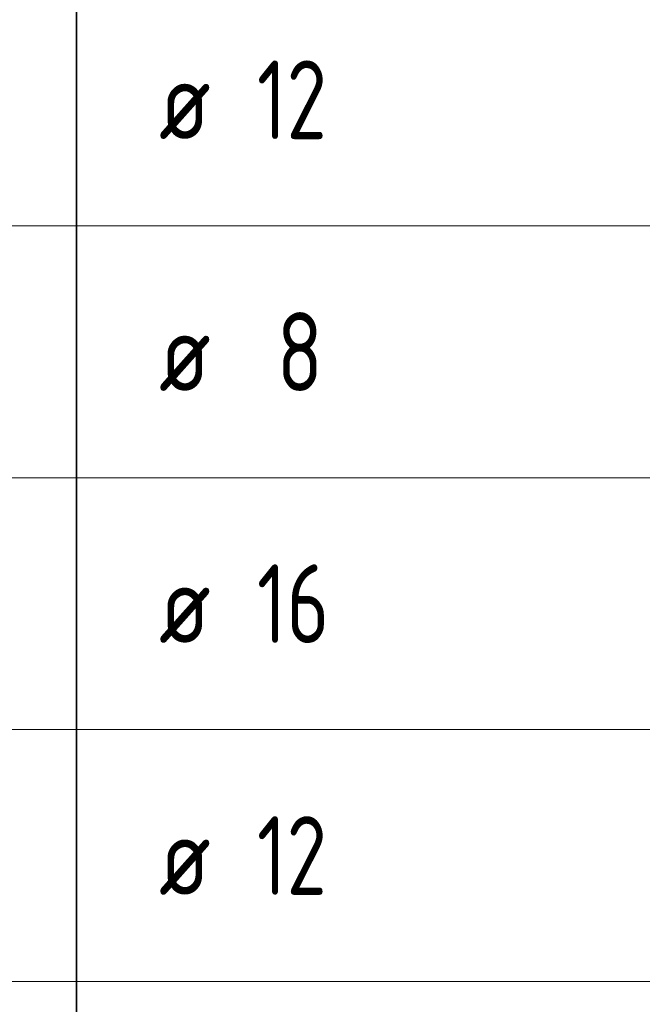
# Model space of a CAD drawing. Header units: metres. Extents: x -38 to 100, y -15 to 21.
# Tile 226 of 246: x 77.8 to 79.77, y 7.3 to 10.43. Entities that reach past the tile are written whole.
import ezdxf

# ---------------------------------------------------------------- set-up
doc = ezdxf.new("R2010")
doc.units = ezdxf.units.M
doc.layers.add('XR$5$Текст_ примечание', color=7, linetype='Continuous', lineweight=13)
doc.layers.add('XR$7$Текст_ примечание', color=7, linetype='Continuous', lineweight=13)
doc.styles.add('ISOCPEUR', font='txt')

msp = doc.modelspace()

# ---------------------------------------------------------------- linework, layer by layer
at = {"layer": 'XR$5$Текст_ примечание', "color": 7, "linetype": 'Continuous', "lineweight": 35, "transparency": 33554687}
for p, q in [((77.9757, 10.5764), (77.9757, 9.7764)), ((77.9757, 9.7764), (77.9757, 8.9764)), ((77.9757, 8.9764), (77.9757, 8.1764)), ((77.9757, 8.1764), (77.9757, 7.3764)), ((77.9757, 7.3764), (77.9757, 6.5764))]:
    msp.add_line(p, q, dxfattribs=at)
at = {"layer": 'XR$5$Текст_ примечание', "color": 7, "linetype": 'Continuous', "lineweight": 13, "transparency": 33554687}
for p, q in [((88.9757, 9.7764), (70.4757, 9.7764)), ((88.9757, 8.9764), (70.4757, 8.9764)), ((88.9757, 8.1764), (70.4757, 8.1764)), ((88.9757, 7.3764), (70.4757, 7.3764))]:
    msp.add_line(p, q, dxfattribs=at)
at = {"layer": 'XR$7$Текст_ примечание', "color": 7, "linetype": 'Continuous', "lineweight": 35, "transparency": 33554687}
for p, q in [((77.9757, 10.5764), (77.9757, 9.7764)), ((77.9757, 9.7764), (77.9757, 8.9764)), ((77.9757, 8.9764), (77.9757, 8.1764)), ((77.9757, 8.1764), (77.9757, 7.3764)), ((77.9757, 7.3764), (77.9757, 6.5764))]:
    msp.add_line(p, q, dxfattribs=at)
at = {"layer": 'XR$7$Текст_ примечание', "color": 7, "linetype": 'Continuous', "lineweight": 13, "transparency": 33554687}
for p, q in [((88.9757, 9.7764), (70.4757, 9.7764)), ((88.9757, 8.9764), (70.4757, 8.9764)), ((88.9757, 8.1764), (70.4757, 8.1764)), ((88.9757, 7.3764), (70.4757, 7.3764))]:
    msp.add_line(p, q, dxfattribs=at)

# ---------------------------------------------------------------- texts
at = {"layer": 'XR$5$Текст_ примечание', "color": 7, "linetype": 'Continuous', "lineweight": 35, "transparency": 33554687, "char_height": 0.25, "attachment_point": 7, "style": 'ISOCPEUR'}
for s, insert, width in [('\\W0.75;12', (78.5484, 10.0514), 0.393567), ('\\W0.82;ø', (78.2376, 10.0514), 0.327205), ('\\W0.78;8', (78.6109, 9.2514), 0.272006), ('\\W0.82;ø', (78.2376, 9.2514), 0.327205), ('\\W0.75;16', (78.5484, 8.4514), 0.393567), ('\\W0.82;ø', (78.2376, 8.4514), 0.327205), ('\\W0.75;12', (78.5484, 7.6514), 0.393567), ('\\W0.82;ø', (78.2376, 7.6514), 0.327205)]:
    msp.add_mtext(s, dxfattribs=dict(at, insert=insert, width=width))
at = {"layer": 'XR$7$Текст_ примечание', "color": 7, "linetype": 'Continuous', "lineweight": 35, "transparency": 33554687, "char_height": 0.25, "attachment_point": 7, "style": 'ISOCPEUR'}
for s, insert, width in [('\\W0.75;12', (78.5484, 10.0514), 0.393567), ('\\W0.82;ø', (78.2376, 10.0514), 0.327205), ('\\W0.78;8', (78.6109, 9.2514), 0.272006), ('\\W0.82;ø', (78.2376, 9.2514), 0.327205), ('\\W0.75;16', (78.5484, 8.4514), 0.393567), ('\\W0.82;ø', (78.2376, 8.4514), 0.327205), ('\\W0.75;12', (78.5484, 7.6514), 0.393567), ('\\W0.82;ø', (78.2376, 7.6514), 0.327205)]:
    msp.add_mtext(s, dxfattribs=dict(at, insert=insert, width=width))

doc.saveas('drawing.dxf')
